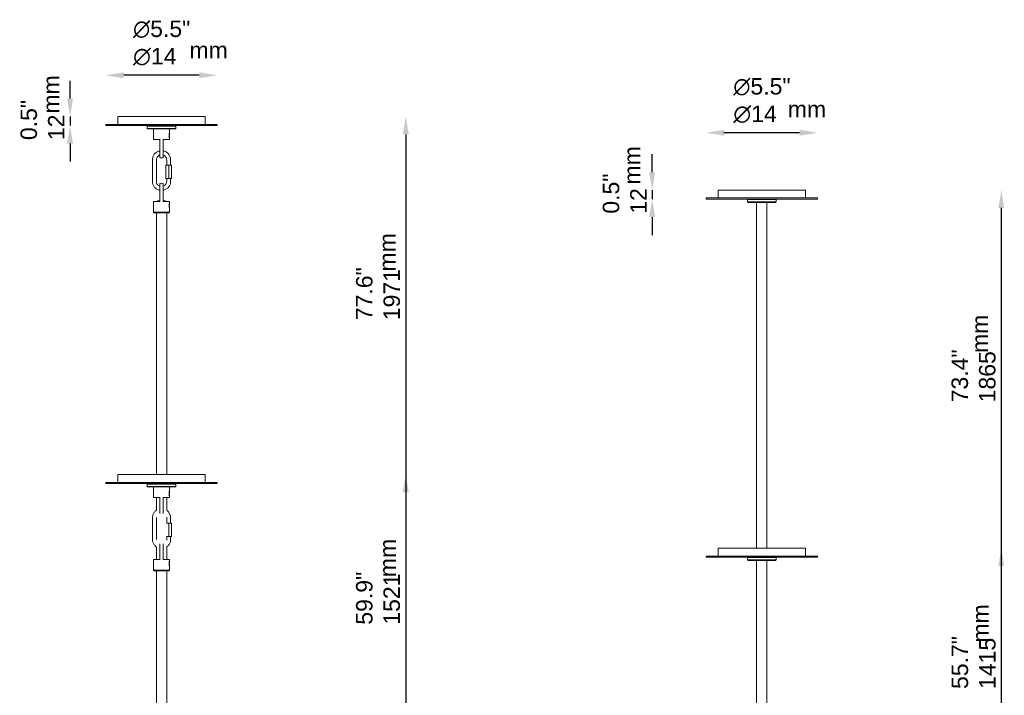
# Model space of a CAD drawing. Header units: millimetres. Extents: x 1087 to 2497, y 164 to 2644.
# Tile 2 of 2: x 1259 to 2497, y 1795 to 2644. Entities that reach past the tile are written whole.
import ezdxf

# ---------------------------------------------------------------- set-up
doc = ezdxf.new("R2010")
doc.units = ezdxf.units.MM
doc.header["$LTSCALE"] = 9
for name, color, linetype, lineweight in [('Symbol (ISO)', 7, 'Continuous', 25), ('Widoczne (ISO)', 7, 'Continuous', 50), ('Wymiar (ISO)', 7, 'Continuous', 25)]:
    doc.layers.add(name, color=color, linetype=linetype, lineweight=lineweight)
doc.styles.add('Tekst notatki (ISO)', font='arial.ttf')
doc.dimstyles.new('Domyślne (ISO)', dxfattribs={"dimscale": 9, "dimtxt": 2.3, "dimasz": 2.5, "dimexe": 3.175, "dimexo": 0, "dimgap": 0.762, "dimtad": 1, "dimdec": 1, "dimlfac": 0.03937, "dimzin": 0, "dimdsep": 46, "dimtxsty": 'Tekst notatki (ISO)', "dimcen": 0.09, "dimdle": 10, "dimclrd": 256, "dimclre": 256, "dimclrt": 256, "dimazin": 2, "dimtfac": 1, "dimtmove": 0, "dimatfit": 3, "dimfxl": 0, "dimtolj": 1, "dimlwd": -1, "dimlwe": -1, "dimarcsym": 0})

# ---------------------------------------------------------------- blocks, each defined once
blk = doc.blocks.new('*D9')
at = {"layer": 'Defpoints', "color": 0, "transparency": 16777216}
for p in [(2246.7, 1979.9), (2312.3, 564.8), (2492.8, 564.8)]:
    blk.add_point(p, dxfattribs=at)
at = {"layer": 'Wymiar (ISO)', "transparency": 16777216}
blk.add_line((2492.8, 1957.4), (2492.8, 587.3), dxfattribs=at)
for points in [[(2489, 1957.4), (2496.5, 1957.4), (2492.8, 1979.9)], [(2489, 587.3), (2496.5, 587.3), (2492.8, 564.8)]]:
    blk.add_solid(points, dxfattribs=at)
at = {"layer": 'Wymiar (ISO)', "transparency": 16777216, "insert": (2430.3, 1802.8), "char_height": 20.7, "attachment_point": 1, "rotation": 90, "style": 'Tekst notatki (ISO)'}
blk.add_mtext('\\A1;55.7"\\P1415', dxfattribs=at)
blk = doc.blocks.new('*D10')
at = {"layer": 'Defpoints', "color": 0, "transparency": 16777216}
for p in [(2246.7, 2429.9), (2312.3, 564.8), (2492.8, 564.8)]:
    blk.add_point(p, dxfattribs=at)
at = {"layer": 'Wymiar (ISO)', "transparency": 16777216}
blk.add_line((2492.8, 2407.4), (2492.8, 587.3), dxfattribs=at)
for points in [[(2489, 2407.4), (2496.5, 2407.4), (2492.8, 2429.9)], [(2489, 587.3), (2496.5, 587.3), (2492.8, 564.8)]]:
    blk.add_solid(points, dxfattribs=at)
at = {"layer": 'Wymiar (ISO)', "transparency": 16777216, "insert": (2430.2, 2163.1), "char_height": 20.7, "attachment_point": 1, "rotation": 90, "style": 'Tekst notatki (ISO)'}
blk.add_mtext('\\A1;73.4"\\P1865', dxfattribs=at)
blk = doc.blocks.new('*D11')
at = {"layer": 'Defpoints', "color": 0, "transparency": 16777216}
for p in [(2136.7, 2429.9), (2054, 2418.4), (2121.7, 2418.4)]:
    blk.add_point(p, dxfattribs=at)
at = {"layer": 'Wymiar (ISO)', "transparency": 16777216}
for p, q in [((2054, 2452.4), (2054, 2474.9)), ((2054, 2429.9), (2054, 2418.4)), ((2054, 2395.9), (2054, 2373.4))]:
    blk.add_line(p, q, dxfattribs=at)
for points in [[(2050.2, 2452.4), (2057.7, 2452.4), (2054, 2429.9)], [(2050.2, 2395.9), (2057.7, 2395.9), (2054, 2418.4)]]:
    blk.add_solid(points, dxfattribs=at)
at = {"layer": 'Wymiar (ISO)', "transparency": 16777216, "insert": (1991.8, 2400.2), "char_height": 20.7, "attachment_point": 1, "rotation": 90, "style": 'Tekst notatki (ISO)'}
blk.add_mtext('\\A1;0.5"\\P12', dxfattribs=at)
blk = doc.blocks.new('*D12')
at = {"layer": 'Defpoints', "color": 0, "transparency": 16777216}
for p in [(2121.7, 2501.9), (2121.7, 2418.4), (2261.7, 2418.4)]:
    blk.add_point(p, dxfattribs=at)
at = {"layer": 'Wymiar (ISO)', "transparency": 16777216}
blk.add_line((2239.2, 2501.9), (2144.2, 2501.9), dxfattribs=at)
for points in [[(2144.2, 2505.7), (2144.2, 2498.2), (2121.7, 2501.9)], [(2239.2, 2505.7), (2239.2, 2498.2), (2261.7, 2501.9)]]:
    blk.add_solid(points, dxfattribs=at)
at = {"layer": 'Wymiar (ISO)', "transparency": 16777216, "insert": (2156, 2570.7), "char_height": 20.7, "attachment_point": 1, "style": 'Tekst notatki (ISO)'}
blk.add_mtext('\\A1;{\\fAIGDT|b0|i0;\\ln}\\fArial|b0|i0;{\\H20.7000;5.5"}\\P∅14', dxfattribs=at)
blk = doc.blocks.new('*D15')
at = {"layer": 'Defpoints', "color": 0, "transparency": 16777216}
for p in [(1492.2, 2072.4), (1557.8, 551.3), (1744.2, 551.3)]:
    blk.add_point(p, dxfattribs=at)
at = {"layer": 'Wymiar (ISO)', "transparency": 16777216}
blk.add_line((1744.2, 2049.9), (1744.2, 573.8), dxfattribs=at)
for points in [[(1740.5, 2049.9), (1748, 2049.9), (1744.2, 2072.4)], [(1740.5, 573.8), (1748, 573.8), (1744.2, 551.3)]]:
    blk.add_solid(points, dxfattribs=at)
at = {"layer": 'Wymiar (ISO)', "transparency": 16777216, "insert": (1681.7, 1883.6), "char_height": 20.7, "attachment_point": 1, "rotation": 90, "style": 'Tekst notatki (ISO)'}
blk.add_mtext('\\A1;59.9"\\P1521', dxfattribs=at)
blk = doc.blocks.new('*D16')
at = {"layer": 'Defpoints', "color": 0, "transparency": 16777216}
for p in [(1492.2, 2522.4), (1557.8, 551.3), (1744.2, 551.3)]:
    blk.add_point(p, dxfattribs=at)
at = {"layer": 'Wymiar (ISO)', "transparency": 16777216}
blk.add_line((1744.2, 2499.9), (1744.2, 573.8), dxfattribs=at)
for points in [[(1740.5, 2499.9), (1748, 2499.9), (1744.2, 2522.4)], [(1740.5, 573.8), (1748, 573.8), (1744.2, 551.3)]]:
    blk.add_solid(points, dxfattribs=at)
at = {"layer": 'Wymiar (ISO)', "transparency": 16777216, "insert": (1681.7, 2266.3), "char_height": 20.7, "attachment_point": 1, "rotation": 90, "style": 'Tekst notatki (ISO)'}
blk.add_mtext('\\A1;77.6"\\P1971', dxfattribs=at)
blk = doc.blocks.new('*D17')
at = {"layer": 'Defpoints', "color": 0, "transparency": 16777216}
for p in [(1382.2, 2522.4), (1322.3, 2510.9), (1367.2, 2510.9)]:
    blk.add_point(p, dxfattribs=at)
at = {"layer": 'Wymiar (ISO)', "transparency": 16777216}
for p, q in [((1322.3, 2544.9), (1322.3, 2567.4)), ((1322.3, 2522.4), (1322.3, 2510.9)), ((1322.3, 2488.4), (1322.3, 2465.9))]:
    blk.add_line(p, q, dxfattribs=at)
for points in [[(1318.5, 2544.9), (1326, 2544.9), (1322.3, 2522.4)], [(1318.5, 2488.4), (1326, 2488.4), (1322.3, 2510.9)]]:
    blk.add_solid(points, dxfattribs=at)
at = {"layer": 'Wymiar (ISO)', "transparency": 16777216, "insert": (1260, 2492.7), "char_height": 20.7, "attachment_point": 1, "rotation": 90, "style": 'Tekst notatki (ISO)'}
blk.add_mtext('\\A1;0.5"\\P12', dxfattribs=at)
blk = doc.blocks.new('*D18')
at = {"layer": 'Defpoints', "color": 0, "transparency": 16777216}
for p in [(1367.2, 2574.2), (1367.2, 2510.9), (1507.2, 2510.9)]:
    blk.add_point(p, dxfattribs=at)
at = {"layer": 'Wymiar (ISO)', "transparency": 16777216}
blk.add_line((1484.7, 2574.2), (1389.7, 2574.2), dxfattribs=at)
for points in [[(1389.7, 2578), (1389.7, 2570.5), (1367.2, 2574.2)], [(1484.7, 2578), (1484.7, 2570.5), (1507.2, 2574.2)]]:
    blk.add_solid(points, dxfattribs=at)
at = {"layer": 'Wymiar (ISO)', "transparency": 16777216, "insert": (1401.5, 2643), "char_height": 20.7, "attachment_point": 1, "style": 'Tekst notatki (ISO)'}
blk.add_mtext('\\A1;{\\fAIGDT|b0|i0;\\ln}\\fArial|b0|i0;{\\H20.7000;5.5"}\\P∅14', dxfattribs=at)

msp = doc.modelspace()

# ---------------------------------------------------------------- linework, layer by layer
at = {"layer": 'Widoczne (ISO)', "linetype": 'Continuous', "lineweight": 5}
for p, q in [((1507.25, 2512.39), (1367.25, 2512.39)), ((1367.25, 2512.39), (1367.25, 2510.89)), ((1492.25, 2522.39), (1382.25, 2522.39)), ((1382.25, 2522.39), (1382.25, 2512.39)), ((1492.25, 2522.39), (1492.25, 2512.39)), ((1507.25, 2512.39), (1507.25, 2510.89)), ((1367.25, 2510.89), (1507.25, 2510.89)), ((1419.75, 2510.89), (1419.25, 2510.39)), ((1455.25, 2510.39), (1419.25, 2510.39)), ((1419.25, 2507.39), (1419.25, 2510.39)), ((1419.25, 2507.39), (1455.25, 2507.39)), ((1419.75, 2506.89), (1419.25, 2507.39)), ((1454.75, 2506.89), (1419.75, 2506.89)), ((1427.45, 2506.89), (1427.25, 2506.69)), ((1447.25, 2506.69), (1427.25, 2506.69)), ((1427.25, 2506.69), (1427.25, 2493.39)), ((1447.05, 2506.89), (1447.25, 2506.69)), ((1447.25, 2500.89), (1447.1, 2501.04)), ((1447.25, 2506.69), (1447.25, 2501.55)), ((1447.25, 2500.89), (1447.25, 2498.89)), ((1454.75, 2510.89), (1455.25, 2510.39)), ((1454.75, 2506.89), (1455.25, 2507.39)), ((1455.25, 2507.39), (1455.25, 2510.39)), ((1427.25, 2493.39), (1435.67, 2493.39)), ((1435.25, 2493.39), (1435.25, 2480.39)), ((1438.82, 2493.39), (1447.25, 2493.39)), ((1439.25, 2480.39), (1439.25, 2493.39)), ((1447.25, 2495.89), (1447.1, 2495.74)), ((1447.25, 2497.89), (1447.25, 2495.89)), ((1447.25, 2495.23), (1447.25, 2493.39)), ((1435.25, 2471.01), (1435.25, 2480.39)), ((1439.25, 2480.39), (1439.25, 2471.01)), ((1425.77, 2467.89), (1425.77, 2440.89)), ((1430.77, 2467.89), (1430.77, 2440.89)), ((1443.72, 2461.39), (1443.72, 2467.89)), ((1448.72, 2461.39), (1448.72, 2467.89)), ((1442.47, 2461.39), (1446.22, 2461.39)), ((1442.47, 2444.39), (1442.47, 2461.39)), ((1446.22, 2461.39), (1449.97, 2461.39)), ((1446.22, 2444.39), (1446.22, 2461.39)), ((1449.97, 2461.39), (1449.97, 2444.39)), ((1446.22, 2444.39), (1442.47, 2444.39)), ((1443.72, 2440.89), (1443.72, 2444.39)), ((1449.97, 2444.39), (1446.22, 2444.39)), ((1448.72, 2440.89), (1448.72, 2444.39)), ((1435.25, 2428.39), (1435.25, 2437.77)), ((1435.25, 2428.39), (1435.25, 2415.39)), ((1439.25, 2437.77), (1439.25, 2428.39)), ((1439.25, 2415.39), (1439.25, 2428.39)), ((2246.74, 2429.94), (2136.74, 2429.94)), ((2136.74, 2429.94), (2136.74, 2419.94)), ((2246.74, 2429.94), (2246.74, 2419.94)), ((1435.67, 2415.39), (1427.25, 2415.39)), ((1427.25, 2402.09), (1427.25, 2415.39)), ((1432.45, 2416.39), (1432.25, 2416.19)), ((1435.25, 2416.19), (1432.25, 2416.19)), ((1432.25, 2415.39), (1432.25, 2416.19)), ((1432.45, 2416.39), (1435.25, 2416.39)), ((1447.25, 2415.39), (1438.82, 2415.39)), ((1439.25, 2416.39), (1442.05, 2416.39)), ((1442.25, 2416.19), (1439.25, 2416.19)), ((1442.05, 2416.39), (1442.25, 2416.19)), ((1442.25, 2415.39), (1442.25, 2416.19)), ((1447.25, 2413.55), (1447.25, 2415.39)), ((2261.74, 2419.94), (2121.74, 2419.94)), ((2121.74, 2419.94), (2121.74, 2418.44)), ((2121.74, 2418.44), (2261.74, 2418.44)), ((2174.24, 2418.44), (2173.74, 2417.94)), ((2209.74, 2417.94), (2173.74, 2417.94)), ((2173.74, 2414.94), (2173.74, 2417.94)), ((2173.74, 2414.94), (2209.74, 2414.94)), ((2174.24, 2414.44), (2173.74, 2414.94)), ((2209.24, 2414.44), (2174.24, 2414.44)), ((2185.24, 1979.94), (2185.24, 2414.44)), ((2198.24, 1979.94), (2198.24, 2414.44)), ((2209.24, 2418.44), (2209.74, 2417.94)), ((2209.24, 2414.44), (2209.74, 2414.94)), ((2209.74, 2414.94), (2209.74, 2417.94)), ((2261.74, 2419.94), (2261.74, 2418.44)), ((1427.25, 2402.09), (1447.25, 2402.09)), ((1427.95, 2401.39), (1427.25, 2402.09)), ((1446.55, 2401.39), (1427.95, 2401.39)), ((1430.75, 2072.39), (1430.75, 2401.39)), ((1443.75, 2072.39), (1443.75, 2401.39)), ((1446.55, 2401.39), (1447.25, 2402.09)), ((1447.25, 2412.89), (1447.1, 2413.04)), ((1447.25, 2407.89), (1447.1, 2407.74)), ((1447.25, 2412.89), (1447.25, 2410.89)), ((1447.25, 2409.89), (1447.25, 2407.89)), ((1447.25, 2402.09), (1447.25, 2407.23)), ((1492.25, 2072.39), (1382.25, 2072.39)), ((1382.25, 2072.39), (1382.25, 2062.39)), ((1492.25, 2072.39), (1492.25, 2062.39)), ((1507.25, 2062.39), (1367.25, 2062.39)), ((1367.25, 2062.39), (1367.25, 2060.89)), ((1367.25, 2060.89), (1507.25, 2060.89)), ((1419.75, 2060.89), (1419.25, 2060.39)), ((1455.25, 2060.39), (1419.25, 2060.39)), ((1419.25, 2057.39), (1419.25, 2060.39)), ((1419.25, 2057.39), (1455.25, 2057.39)), ((1419.75, 2056.89), (1419.25, 2057.39)), ((1454.75, 2056.89), (1419.75, 2056.89)), ((1427.45, 2056.89), (1427.25, 2056.69)), ((1447.25, 2056.69), (1427.25, 2056.69)), ((1427.25, 2056.69), (1427.25, 2043.39)), ((1447.05, 2056.89), (1447.25, 2056.69)), ((1447.25, 2056.69), (1447.25, 2051.55)), ((1454.75, 2060.89), (1455.25, 2060.39)), ((1454.75, 2056.89), (1455.25, 2057.39)), ((1455.25, 2057.39), (1455.25, 2060.39)), ((1507.25, 2062.39), (1507.25, 2060.89)), ((1427.25, 2043.39), (1435.67, 2043.39)), ((1430.75, 2027.36), (1430.75, 2043.39)), ((1435.25, 2043.39), (1435.25, 2030.39)), ((1438.82, 2043.39), (1447.25, 2043.39)), ((1439.25, 2030.39), (1439.25, 2043.39)), ((1443.75, 2027.33), (1443.75, 2043.39)), ((1447.25, 2050.89), (1447.1, 2051.04)), ((1447.25, 2045.89), (1447.1, 2045.74)), ((1447.25, 2050.89), (1447.25, 2048.89)), ((1447.25, 2047.89), (1447.25, 2045.89)), ((1447.25, 2045.23), (1447.25, 2043.39)), ((1435.25, 2023.33), (1435.25, 2030.39)), ((1439.25, 2030.39), (1439.25, 2023.33)), ((1425.77, 2017.89), (1425.77, 1990.89)), ((1430.77, 2017.89), (1430.77, 1990.89)), ((1443.75, 2011.39), (1443.75, 2018.8)), ((1448.72, 2011.39), (1448.72, 2017.89)), ((1443.41, 2011.39), (1446.22, 2011.39)), ((1446.22, 2011.39), (1449.97, 2011.39)), ((1446.22, 1994.39), (1446.22, 2011.39)), ((1449.97, 2011.39), (1449.97, 1994.39)), ((1446.22, 1994.39), (1443.41, 1994.39)), ((1443.75, 1989.97), (1443.75, 1994.39)), ((1449.97, 1994.39), (1446.22, 1994.39)), ((1448.72, 1990.89), (1448.72, 1994.39)), ((1430.75, 1965.39), (1430.75, 1981.41)), ((1435.25, 1978.39), (1435.25, 1985.44)), ((1439.25, 1985.44), (1439.25, 1978.39)), ((1443.75, 1965.39), (1443.75, 1981.44)), ((1435.25, 1978.39), (1435.25, 1965.39)), ((1439.25, 1965.39), (1439.25, 1978.39)), ((2261.74, 1969.94), (2121.74, 1969.94)), ((2121.74, 1969.94), (2121.74, 1968.44)), ((2121.74, 1968.44), (2261.74, 1968.44)), ((2246.74, 1979.94), (2136.74, 1979.94)), ((2136.74, 1979.94), (2136.74, 1969.94)), ((2174.24, 1968.44), (2173.74, 1967.94)), ((2209.74, 1967.94), (2173.74, 1967.94)), ((2173.74, 1964.94), (2173.74, 1967.94)), ((2209.24, 1968.44), (2209.74, 1967.94)), ((2209.74, 1964.94), (2209.74, 1967.94)), ((2246.74, 1979.94), (2246.74, 1969.94)), ((2261.74, 1969.94), (2261.74, 1968.44)), ((1435.67, 1965.39), (1427.25, 1965.39)), ((1427.25, 1952.09), (1427.25, 1965.39)), ((1447.25, 1965.39), (1438.82, 1965.39)), ((1447.25, 1962.89), (1447.1, 1963.04)), ((1447.25, 1957.89), (1447.1, 1957.74)), ((1447.25, 1963.55), (1447.25, 1965.39)), ((1447.25, 1962.89), (1447.25, 1960.89)), ((1447.25, 1959.89), (1447.25, 1957.89)), ((1447.25, 1952.09), (1447.25, 1957.23)), ((2173.74, 1964.94), (2209.74, 1964.94)), ((2174.24, 1964.44), (2173.74, 1964.94)), ((2209.24, 1964.44), (2174.24, 1964.44)), ((2185.24, 1679.94), (2185.24, 1964.44)), ((2198.24, 1679.94), (2198.24, 1964.44)), ((2209.24, 1964.44), (2209.74, 1964.94)), ((1427.25, 1952.09), (1447.25, 1952.09)), ((1427.95, 1951.39), (1427.25, 1952.09)), ((1446.55, 1951.39), (1427.95, 1951.39)), ((1430.75, 1772.39), (1430.75, 1951.39)), ((1443.75, 1772.39), (1443.75, 1951.39)), ((1446.55, 1951.39), (1447.25, 1952.09))]:
    msp.add_line(p, q, dxfattribs=at)
for centre, radius, start, end in [((1435.75, 2471.01), 0.5, 180, 260.91528), ((1437.25, 2480.39), 10, 260.91528, 279.08472), ((1438.75, 2471.01), 0.5, 279.08472, 0), ((1435.75, 2437.77), 0.5, 99.08472, 180), ((1437.25, 2428.39), 10, 80.91528, 99.08472), ((1438.75, 2437.77), 0.5, 0, 80.91528)]:
    msp.add_arc(centre, radius, start, end, dxfattribs=at)
for points, knots in [([(1447.25, 2501.55), (1447.25, 2501.55), (1447.23, 2501.51), (1447.16, 2501.28), (1447.08, 2500.98), (1446.93, 2500.35), (1446.87, 2499.99), (1446.77, 2499.21), (1446.74, 2498.79), (1446.74, 2497.99), (1446.77, 2497.56), (1446.85, 2496.91), (1446.89, 2496.67), (1447, 2496.12), (1447.07, 2495.85), (1447.17, 2495.47), (1447.21, 2495.35), (1447.24, 2495.25), (1447.25, 2495.23), (1447.25, 2495.23)], [-1.86041038, -1.86041038, -1.86041038, -1.86041038, -1.79419376, -1.79419376, -1.67438148, -1.67438148, -1.58135489, -1.58135489, -1.4883283, -1.4883283, -1.39530171, -1.39530171, -1.33391262, -1.33391262, -1.237172, -1.237172, -1.16275614, -1.16275614, -1.11624623, -1.11624623, -1.11624623, -1.11624623]), ([(1435.25, 2479.21), (1434.59, 2479.09), (1433.94, 2478.92), (1432.17, 2478.27), (1431.09, 2477.67), (1429.17, 2476.15), (1428.33, 2475.23), (1426.98, 2473.18), (1426.48, 2472.05), (1425.9, 2469.89), (1425.77, 2468.89), (1425.77, 2467.89)], [3.3166694, 3.3166694, 3.3166694, 3.3166694, 3.4907658, 3.4907658, 3.8105072, 3.8105072, 4.1304303, 4.1304303, 4.4505647, 4.4505647, 4.712389, 4.712389, 4.712389, 4.712389]), ([(1448.72, 2467.89), (1448.72, 2469.11), (1448.52, 2470.34), (1447.75, 2472.67), (1447.18, 2473.77), (1445.72, 2475.74), (1444.83, 2476.61), (1442.82, 2478.01), (1441.7, 2478.55), (1440.11, 2479.03), (1439.68, 2479.13), (1439.25, 2479.21)], [1.5707963, 1.5707963, 1.5707963, 1.5707963, 1.8911331, 1.8911331, 2.2114036, 2.2114036, 2.531501, 2.531501, 2.8513859, 2.8513859, 2.9665159, 2.9665159, 2.9665159, 2.9665159]), ([(1435.25, 2474.07), (1435.17, 2474.05), (1435.1, 2474.02), (1434.38, 2473.76), (1433.77, 2473.42), (1432.69, 2472.55), (1432.21, 2472.04), (1431.45, 2470.88), (1431.17, 2470.24), (1430.84, 2469.02), (1430.77, 2468.45), (1430.77, 2467.89)], [3.4558917, 3.4558917, 3.4558917, 3.4558917, 3.4908708, 3.4908708, 3.811483, 3.811483, 4.1316618, 4.1316618, 4.451342, 4.451342, 4.712389, 4.712389, 4.712389, 4.712389]), ([(1443.72, 2467.89), (1443.72, 2468.58), (1443.61, 2469.27), (1443.18, 2470.59), (1442.85, 2471.21), (1442.03, 2472.32), (1441.53, 2472.81), (1440.44, 2473.58), (1439.86, 2473.87), (1439.25, 2474.07)], [1.5707963, 1.5707963, 1.5707963, 1.5707963, 1.8900055, 1.8900055, 2.209368, 2.209368, 2.5291339, 2.5291339, 2.8272936, 2.8272936, 2.8272936, 2.8272936]), ([(1425.77, 2440.89), (1425.77, 2439.66), (1425.97, 2438.43), (1426.74, 2436.1), (1427.31, 2435), (1428.77, 2433.03), (1429.66, 2432.17), (1431.67, 2430.76), (1432.79, 2430.22), (1434.38, 2429.74), (1434.81, 2429.64), (1435.25, 2429.56)], [4.712389, 4.712389, 4.712389, 4.712389, 5.0327257, 5.0327257, 5.3529963, 5.3529963, 5.6730936, 5.6730936, 5.9929786, 5.9929786, 6.1081086, 6.1081086, 6.1081086, 6.1081086]), ([(1430.77, 2440.89), (1430.77, 2440.19), (1430.88, 2439.5), (1431.31, 2438.19), (1431.64, 2437.57), (1432.46, 2436.45), (1432.96, 2435.96), (1434.05, 2435.2), (1434.63, 2434.9), (1435.25, 2434.71)], [4.712389, 4.712389, 4.712389, 4.712389, 5.0315981, 5.0315981, 5.3509606, 5.3509606, 5.6707266, 5.6707266, 5.9688863, 5.9688863, 5.9688863, 5.9688863]), ([(1439.25, 2429.56), (1439.9, 2429.68), (1440.55, 2429.85), (1442.32, 2430.5), (1443.41, 2431.11), (1445.32, 2432.63), (1446.16, 2433.54), (1447.51, 2435.59), (1448.01, 2436.73), (1448.59, 2438.88), (1448.72, 2439.88), (1448.72, 2440.89)], [6.4582621, 6.4582621, 6.4582621, 6.4582621, 6.6323584, 6.6323584, 6.9520999, 6.9520999, 7.272023, 7.272023, 7.5921574, 7.5921574, 7.8539816, 7.8539816, 7.8539816, 7.8539816]), ([(1439.25, 2434.71), (1439.32, 2434.73), (1439.39, 2434.75), (1440.11, 2435.02), (1440.72, 2435.36), (1441.81, 2436.22), (1442.28, 2436.74), (1443.04, 2437.9), (1443.32, 2438.54), (1443.65, 2439.76), (1443.72, 2440.32), (1443.72, 2440.89)], [6.5974843, 6.5974843, 6.5974843, 6.5974843, 6.6324635, 6.6324635, 6.9530757, 6.9530757, 7.2732545, 7.2732545, 7.5929347, 7.5929347, 7.8539816, 7.8539816, 7.8539816, 7.8539816]), ([(1447.25, 2413.55), (1447.25, 2413.55), (1447.24, 2413.51), (1447.19, 2413.36), (1447.14, 2413.2), (1447.02, 2412.76), (1446.95, 2412.46), (1446.83, 2411.74), (1446.78, 2411.32), (1446.75, 2410.72), (1446.74, 2410.55), (1446.74, 2410.02), (1446.76, 2409.64), (1446.84, 2408.99), (1446.88, 2408.72), (1446.97, 2408.25), (1447.02, 2408.05), (1447.13, 2407.61), (1447.19, 2407.42), (1447.24, 2407.26), (1447.25, 2407.23), (1447.25, 2407.23)], [-2.60457453, -2.60457453, -2.60457453, -2.60457453, -2.54510982, -2.54510982, -2.46353515, -2.46353515, -2.36645616, -2.36645616, -2.27108884, -2.27108884, -2.23249245, -2.23249245, -2.14812153, -2.14812153, -2.08069121, -2.08069121, -2.0132609, -2.0132609, -1.91679864, -1.91679864, -1.86041038, -1.86041038, -1.86041038, -1.86041038]), ([(1447.25, 2051.55), (1447.25, 2051.55), (1447.23, 2051.51), (1447.16, 2051.28), (1447.08, 2050.98), (1446.93, 2050.35), (1446.87, 2049.99), (1446.77, 2049.21), (1446.74, 2048.79), (1446.74, 2047.99), (1446.77, 2047.56), (1446.85, 2046.91), (1446.89, 2046.67), (1447, 2046.12), (1447.07, 2045.85), (1447.17, 2045.47), (1447.21, 2045.35), (1447.24, 2045.25), (1447.25, 2045.23), (1447.25, 2045.23)], [-1.86041038, -1.86041038, -1.86041038, -1.86041038, -1.79419376, -1.79419376, -1.67438148, -1.67438148, -1.58135489, -1.58135489, -1.4883283, -1.4883283, -1.39530171, -1.39530171, -1.33391262, -1.33391262, -1.237172, -1.237172, -1.16275614, -1.16275614, -1.11624623, -1.11624623, -1.11624623, -1.11624623]), ([(1430.76, 2027.37), (1430.54, 2027.22), (1430.33, 2027.07), (1429.17, 2026.15), (1428.33, 2025.23), (1426.98, 2023.18), (1426.48, 2022.05), (1425.9, 2019.89), (1425.77, 2018.89), (1425.77, 2017.89)], [3.74233093, 3.74233093, 3.74233093, 3.74233093, 3.81050724, 3.81050724, 4.13043034, 4.13043034, 4.45056475, 4.45056475, 4.71238898, 4.71238898, 4.71238898, 4.71238898]), ([(1448.72, 2017.89), (1448.72, 2019.11), (1448.52, 2020.34), (1447.75, 2022.67), (1447.18, 2023.77), (1445.72, 2025.74), (1444.83, 2026.61), (1443.8, 2027.33), (1443.77, 2027.35), (1443.75, 2027.36)], [1.57079633, 1.57079633, 1.57079633, 1.57079633, 1.89113309, 1.89113309, 2.2114036, 2.2114036, 2.53150095, 2.53150095, 2.53971044, 2.53971044, 2.53971044, 2.53971044]), ([(1425.77, 1990.89), (1425.77, 1989.66), (1425.97, 1988.43), (1426.74, 1986.1), (1427.31, 1985), (1428.77, 1983.03), (1429.66, 1982.17), (1430.7, 1981.44), (1430.73, 1981.42), (1430.76, 1981.4)], [4.71238898, 4.71238898, 4.71238898, 4.71238898, 5.03272575, 5.03272575, 5.35299625, 5.35299625, 5.6730936, 5.6730936, 5.68244703, 5.68244703, 5.68244703, 5.68244703]), ([(1443.75, 1981.41), (1443.96, 1981.56), (1444.16, 1981.71), (1445.32, 1982.63), (1446.16, 1983.54), (1447.51, 1985.59), (1448.01, 1986.73), (1448.59, 1988.88), (1448.72, 1989.88), (1448.72, 1990.89)], [6.88506752, 6.88506752, 6.88506752, 6.88506752, 6.9520999, 6.9520999, 7.272023, 7.272023, 7.5921574, 7.5921574, 7.85398163, 7.85398163, 7.85398163, 7.85398163]), ([(1447.25, 1963.55), (1447.25, 1963.55), (1447.24, 1963.51), (1447.19, 1963.36), (1447.14, 1963.2), (1447.02, 1962.76), (1446.95, 1962.46), (1446.83, 1961.74), (1446.78, 1961.32), (1446.75, 1960.72), (1446.74, 1960.55), (1446.74, 1960.02), (1446.76, 1959.64), (1446.84, 1958.99), (1446.88, 1958.72), (1446.97, 1958.25), (1447.02, 1958.05), (1447.13, 1957.61), (1447.19, 1957.42), (1447.24, 1957.26), (1447.25, 1957.23), (1447.25, 1957.23)], [-2.60457453, -2.60457453, -2.60457453, -2.60457453, -2.54510982, -2.54510982, -2.46353515, -2.46353515, -2.36645616, -2.36645616, -2.27108884, -2.27108884, -2.23249245, -2.23249245, -2.14812153, -2.14812153, -2.08069121, -2.08069121, -2.0132609, -2.0132609, -1.91679864, -1.91679864, -1.86041038, -1.86041038, -1.86041038, -1.86041038])]:
    msp.add_open_spline(points, degree=3, knots=knots, dxfattribs=at)
for points, weights in [([(1446.76, 2498.89), (1447.02, 2498.89), (1447.25, 2498.89)], [1.00015455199, 1.00422365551, 1]), ([(1447.25, 2497.89), (1447.02, 2497.89), (1446.76, 2497.89)], [1, 1.00422365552, 1.00015455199]), ([(1446.76, 2410.89), (1447.02, 2410.89), (1447.25, 2410.89)], [1.00015455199, 1.00422365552, 1]), ([(1447.25, 2409.89), (1447.02, 2409.89), (1446.76, 2409.89)], [1, 1.00422365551, 1.00015455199]), ([(1446.76, 2048.89), (1447.02, 2048.89), (1447.25, 2048.89)], [1.00015455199, 1.00422365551, 1]), ([(1447.25, 2047.89), (1447.02, 2047.89), (1446.76, 2047.89)], [1, 1.00422365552, 1.00015455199]), ([(1446.76, 1960.89), (1447.02, 1960.89), (1447.25, 1960.89)], [1.00015455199, 1.00422365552, 1]), ([(1447.25, 1959.89), (1447.02, 1959.89), (1446.76, 1959.89)], [1, 1.00422365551, 1.00015455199])]:
    msp.add_rational_spline(points, weights, degree=2, dxfattribs=at)
for points in [[(1430.78, 2018.24), (1430.77, 2018.12), (1430.77, 2018), (1430.77, 2017.89)], [(1430.77, 1990.89), (1430.77, 1990.77), (1430.77, 1990.65), (1430.78, 1990.54)]]:
    msp.add_open_spline(points, degree=3, dxfattribs=at)

# ---------------------------------------------------------------- texts
at = {"layer": 'Symbol (ISO)', "char_height": 20.7, "width": 48.1843, "attachment_point": 1, "style": 'Tekst notatki (ISO)'}
for insert in [(1472.32, 2616.15), (2224.39, 2541.87)]:
    msp.add_mtext('\\fArial|b0|i0;mm', dxfattribs=dict(at, insert=insert))
at = {"layer": 'Symbol (ISO)', "char_height": 20.7, "width": 48.1843, "attachment_point": 1, "rotation": 90, "style": 'Tekst notatki (ISO)'}
for insert in [(1288.08, 2525.99), (2018.31, 2436.86), (1710.68, 2327.56), (2455.51, 2225.09), (1711.14, 1943.38), (2456.34, 1861.07)]:
    msp.add_mtext('\\fArial|b0|i0;mm', dxfattribs=dict(at, insert=insert))

# ---------------------------------------------------------------- dimensions: what is measured, and where the dimension line sits
at = {"layer": 'Wymiar (ISO)'}
for base, p1, p2, angle, text, override, picture, middle in [((1367.25, 2574.21), (1507.25, 2510.89), (1367.25, 2510.89), 180, '{\\fAIGDT|b0|i0;\\ln}\\fArial|b0|i0;{\\H20.7000;<>"}\\P∅14', {"dimgap": 0.762, "dimdec": 1, "dimlfac": 0.03937, "dimpost": '\\X', "dimse1": 1, "dimse2": 1, "dimtol": 0, "dimlim": 0, "dimtp": 0, "dimtm": 0, "dimtdec": 2, "dimtofl": 0, "dimatfit": 1, "dimtvp": -0.25}, '*D18', (1437.25, 2574.21)), ((1322.27, 2510.89), (1382.25, 2522.39), (1367.25, 2510.89), 270, '<>"\\P12', {"dimgap": 0.762, "dimdec": 1, "dimlfac": 0.03937, "dimpost": '\\X', "dimse1": 1, "dimse2": 1, "dimtol": 0, "dimlim": 0, "dimtp": 0, "dimtm": 0, "dimtdec": 2, "dimtofl": 1, "dimatfit": 1, "dimtvp": -0.25}, '*D17', (1322.27, 2516.64)), ((2121.74, 2501.94), (2261.74, 2418.44), (2121.74, 2418.44), 180, '{\\fAIGDT|b0|i0;\\ln}\\fArial|b0|i0;{\\H20.7000;<>"}\\P∅14', {"dimgap": 0.762, "dimdec": 1, "dimlfac": 0.03937, "dimpost": '\\X', "dimse1": 1, "dimse2": 1, "dimtol": 0, "dimlim": 0, "dimtp": 0, "dimtm": 0, "dimtdec": 2, "dimtofl": 0, "dimatfit": 1, "dimtvp": -0.25}, '*D12', (2191.74, 2501.94)), ((1744.25, 551.26), (1492.25, 2522.39), (1557.84, 551.26), 270, '<>"\\P1971', {"dimgap": 0.762, "dimdec": 1, "dimlfac": 0.03937, "dimpost": '\\X', "dimse1": 1, "dimse2": 1, "dimtol": 0, "dimlim": 0, "dimtp": 0, "dimtm": 0, "dimtdec": 2, "dimtofl": 0, "dimatfit": 1, "dimtvp": -0.25}, '*D16', (1744.25, 2298.2)), ((2053.98, 2418.44), (2136.74, 2429.94), (2121.74, 2418.44), 270, '<>"\\P12', {"dimgap": 0.762, "dimdec": 1, "dimlfac": 0.03937, "dimpost": '\\X', "dimse1": 1, "dimse2": 1, "dimtol": 0, "dimlim": 0, "dimtp": 0, "dimtm": 0, "dimtdec": 2, "dimtofl": 1, "dimatfit": 1, "dimtvp": -0.25}, '*D11', (2053.98, 2424.19)), ((2492.79, 564.81), (2246.74, 2429.94), (2312.34, 564.81), 270, '<>"\\P1865', {"dimgap": 0.762, "dimdec": 1, "dimlfac": 0.03937, "dimpost": '\\X', "dimse1": 1, "dimse2": 1, "dimtol": 0, "dimlim": 0, "dimtp": 0, "dimtm": 0, "dimtdec": 2, "dimtofl": 0, "dimatfit": 1, "dimtvp": -0.25}, '*D10', (2492.79, 2195)), ((1744.25, 551.26), (1492.25, 2072.39), (1557.84, 551.26), 270, '<>"\\P1521', {"dimgap": 0.762, "dimdec": 1, "dimlfac": 0.03937, "dimpost": '\\X', "dimse1": 1, "dimse2": 1, "dimtol": 0, "dimlim": 0, "dimtp": 0, "dimtm": 0, "dimtdec": 2, "dimtofl": 0, "dimatfit": 1, "dimtvp": -0.25}, '*D15', (1744.25, 1915.57)), ((2492.79, 564.81), (2246.74, 1979.94), (2312.34, 564.81), 270, '<>"\\P1415', {"dimgap": 0.762, "dimdec": 1, "dimlfac": 0.03937, "dimpost": '\\X', "dimse1": 1, "dimse2": 1, "dimtol": 0, "dimlim": 0, "dimtp": 0, "dimtm": 0, "dimtdec": 2, "dimtofl": 0, "dimatfit": 1, "dimtvp": -0.25}, '*D9', (2492.79, 1834.75))]:
    dim = msp.add_linear_dim(base=base, p1=p1, p2=p2, angle=angle, text=text, dimstyle='Domyślne (ISO)', override=override, dxfattribs=at)
    dim.commit()
    dim.dimension.update_dxf_attribs({"geometry": picture, "text_midpoint": middle, "dimtype": 160})

doc.saveas('drawing.dxf')
